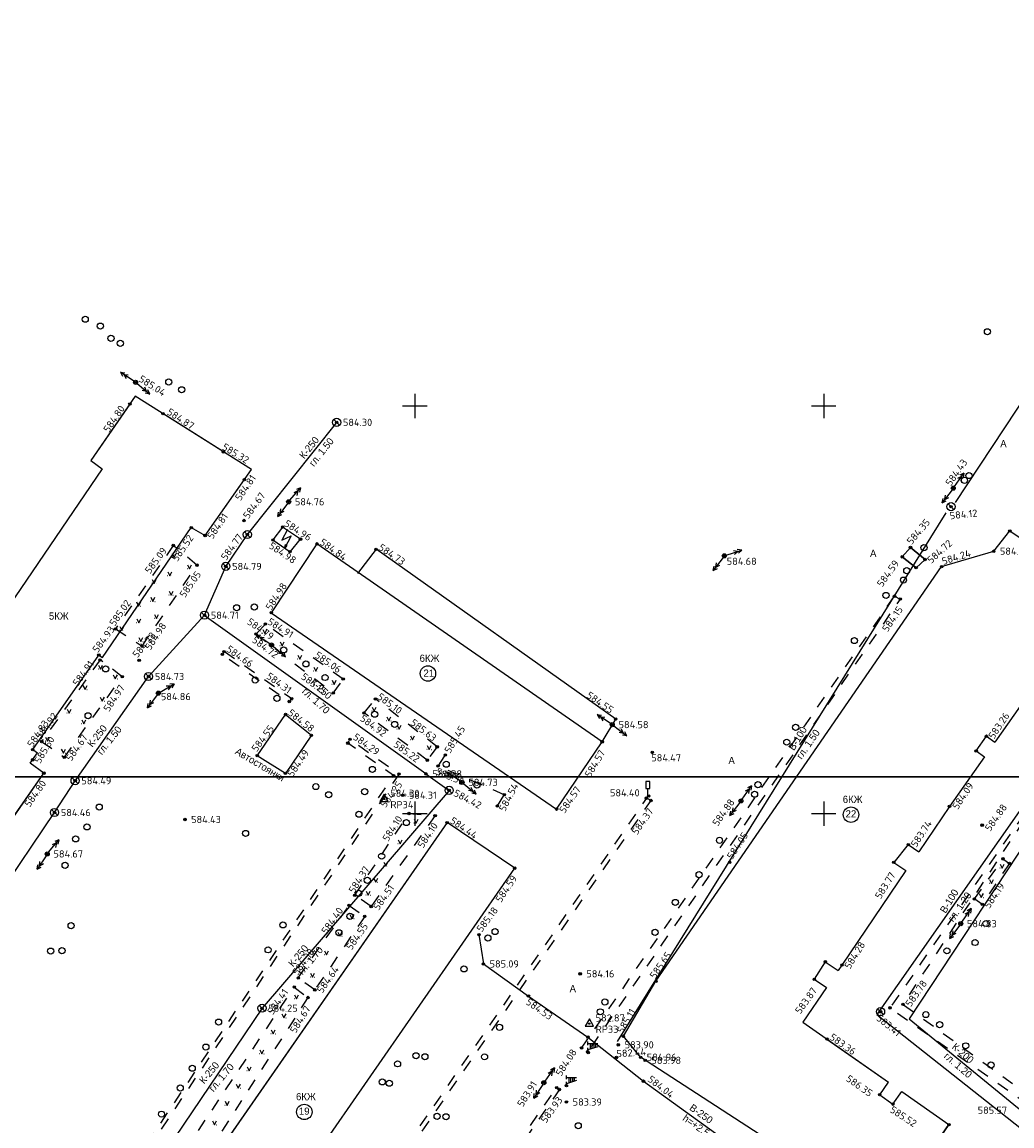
# Model space of a CAD drawing. Header units: metres. Extents: x 548732 to 549770, y 4592490 to 4594056.
# Tile 40 of 61: x 549152 to 549273, y 4593332 to 4593468. Entities that reach past the tile are written whole.
import ezdxf

# ---------------------------------------------------------------- set-up
doc = ezdxf.new("R2010")
doc.units = ezdxf.units.M
doc.header["$PDMODE"] = 32
doc.header["$PDSIZE"] = 0.3
doc.linetypes.add('Д_ТРОТ_ТРУБА', pattern=[3, 1.5, -1.5])
doc.linetypes.add('ДОРОГИ_СТРОЯЩ', pattern=[9, 8, -1])
for name, color, linetype in [('(001) Сетка', 92, 'Continuous'), ('(002) Рамка', 7, 'Continuous'), ('(003) Пункты', 7, 'Continuous'), ('(007) Здания', 7, 'Continuous'), ('(011) Колодцы', 7, 'Continuous'), ('(014) Водопровод', 5, 'ИК_Водопровод -------в--------'), ('(017) Канализация', 32, 'KANALIS_K_1'), ('(022) Возд. Линии', 7, 'Continuous'), ('(025) Дорога', 7, 'Continuous'), ('(026) Д_знаки', 7, 'Continuous'), ('(036) Растительность', 7, 'Continuous'), ('(038) Деревья', 7, 'Continuous'), ('(041) Текст', 7, 'Continuous'), ('V-CTRL-HCPT', 150, 'Continuous'), ('V-NODE', 1, 'Continuous'), ('V-NODE-TEXT', 11, 'Continuous')]:
    doc.layers.add(name, color=color, linetype=linetype)
doc.layers.add('Unknown Area Type', color=7, linetype='Continuous', lineweight=0)
doc.styles.add('BM-431', font='bm431.ttf')
doc.styles.add('D-431', font='d431.ttf')
doc.styles.add('P-131', font='p131.ttf')
doc.styles.add('S', font='txtwr', dxfattribs={"oblique": 15})
doc.styles.get("Standard").update_dxf_attribs({"font": 'simplex.shx'})
doc.linetypes.add('GAZ_VOZDUSH', pattern='A,1,-2,["~",Standard,S=3,R=0,X=-1.5,Y=-1.5],-1,10', length=14)
doc.linetypes.add('KANALIS_K', pattern='A,1,["<",Standard,S=1.8,R=0,X=-0.9,Y=-0.9],3,-1,["К",Standard,S=1.8,R=0,X=-0.9,Y=-0.9],-1,10', length=16)
doc.linetypes.add('KANALIS_K_1', pattern='A,1,[">",Standard,S=1.8,R=0,X=-0.9,Y=-0.9],3,-1,["К",Standard,S=1.8,R=0,X=-0.9,Y=-0.9],-1,10', length=16)
doc.linetypes.add('ИК_Водопровод -------в--------', pattern='A,9,-0.6,["В",Standard,S=1.2,R=0,X=0,Y=-0.6],-1.2', length=10.8)

# ---------------------------------------------------------------- blocks, each defined once
blk = doc.blocks.new('d')
at = {"layer": '(038) Деревья'}
blk.add_ellipse((0, 0), major_axis=(0.265, 0.265), ratio=1, start_param=5.497787, end_param=11.780972, dxfattribs=at)
blk = doc.blocks.new('strela1')
at = {"layer": '(022) Возд. Линии'}
for p, q in [((-2, 0), (-1.5, 0.25)), ((0, 0), (-2, 0)), ((-2, 0), (-1.5, -0.25)), ((-1.5, 0), (-1, 0.25)), ((-1.5, 0), (-1, -0.25))]:
    blk.add_line(p, q, dxfattribs=at)
blk = doc.blocks.new('strela2')
at = {"layer": '(022) Возд. Линии'}
for p, q in [((0, 0), (2, 0)), ((1.5, 0), (1, 0.25)), ((1.5, 0), (1, -0.25)), ((2, 0), (1.5, 0.25)), ((2, 0), (1.5, -0.25))]:
    blk.add_line(p, q, dxfattribs=at)
blk = doc.blocks.new('STOLB')
at = {"layer": '(022) Возд. Линии'}
blk.add_circle((0, 0), 0.25, dxfattribs=at)
blk = doc.blocks.new('I02063')
at = {"linetype": 'Continuous'}
blk.add_lwpolyline([(-0.5, 3.5), (-0.5, 1.8), (0.5, 1.8), (0.5, 3.5)], close=True, dxfattribs=at)
blk.add_lwpolyline([(0.5, 0), (0, 0), (0, 1.8)], dxfattribs=at)
at = {"color": 4, "style": 'S', "oblique": 15}
blk.add_attdef('Z', (1.280972, -0.066143), '', height=2, dxfattribs=at)
blk = doc.blocks.new('U112')
for p, q in [((0.785242, 4.677969), (-0.621497, 2.028236)), ((-0.621497, 2.028236), (1.641195, 3.091355)), ((1.641195, 3.091355), (0, 0)), ((0, 0), (0.292264, 0.977027)), ((0.645562, 0.789462), (0.023446, 0.044162)), ((0.292264, 0.977027), (0.645562, 0.789462))]:
    blk.add_line(p, q)
blk = doc.blocks.new('057')
for p, q in [((-2.5, 0.389372), (-2.5, 1.251691)), ((-2.5, 0.8), (0, 0.8)), ((0, 0), (-2.5, -0.8)), ((-1.843432, -0.589898), (-1.843432, 0.8)), ((-1.392042, -0.445454), (-1.392042, 0.8)), ((-0.940652, -0.301009), (-0.940652, 0.8)), ((-0.489262, -0.156564), (-0.489262, 0.8)), ((-2.5, -1.212077), (-2.5, -0.308696))]:
    blk.add_line(p, q)
at = {"color": 4, "style": 'S', "oblique": 15}
blk.add_attdef('Z', (-2.408149, -2.888947), '', height=2, dxfattribs=at)
blk = doc.blocks.new('I04160')
for p, q in [((-0.5, 0), (-0.55, 0)), ((0.48, 0), (0.53, 0))]:
    blk.add_line(p, q)
blk.add_lwpolyline([(-0.5, 0.99), (0, 0), (0.51, 0.99)])
blk = doc.blocks.new('I01171')
blk.add_line((-0.722283, 0.697501), (0.702286, -0.69785))
blk.add_circle((0, 0), 1)
at = {"color": 4, "style": 'S', "oblique": 15}
blk.add_attdef('Z', (1.616431, -1.093486), '', height=2, dxfattribs=at)
blk = doc.blocks.new('STA')
blk.add_lwpolyline([(0, 1), (-0.87, -0.5), (0.87, -0.5)], close=True)
blk.add_circle((0, 0), 0.118)
blk = doc.blocks.new('*U634', base_point=(549221.6, 4593344.74, 582.87))
at = {"layer": 'V-NODE-TEXT', "linetype": 'ByBlock', "char_height": 0.875}
for s, insert, attachment_point in [('582.87', (549222.37, 4593345, 582.87), 7), ('RP33', (549222.37, 4593344.48, 582.87), 1)]:
    blk.add_mtext(s, dxfattribs=dict(at, insert=insert, attachment_point=attachment_point))
blk = doc.blocks.new('*U635', base_point=(549221.599, 4593344.74, 582.872))
at = {"layer": 'V-CTRL-HCPT'}
blk.add_blockref('*U634', (549221.599, 4593344.74, 582.872), dxfattribs=at)
blk = doc.blocks.new('*U636', base_point=(549221.599, 4593344.74, 582.872))
at = {"layer": 'V-CTRL-HCPT'}
blk.add_blockref('*U635', (549221.599, 4593344.74, 582.872), dxfattribs=at)
at = {"layer": 'V-CTRL-HCPT', "xscale": 0.5833333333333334, "yscale": 0.5833333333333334, "zscale": 0.5833333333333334}
blk.add_blockref('STA', (549221.599, 4593344.74, 582.872), dxfattribs=at)
blk = doc.blocks.new('*U637', base_point=(549196.42, 4593372.29, 584.3))
at = {"layer": 'V-NODE-TEXT', "linetype": 'ByBlock', "char_height": 0.875}
for s, insert, attachment_point in [('584.30', (549197.19, 4593372.55, 584.3), 7), ('RP34', (549197.19, 4593372.03, 584.3), 1)]:
    blk.add_mtext(s, dxfattribs=dict(at, insert=insert, attachment_point=attachment_point))
blk = doc.blocks.new('*U638', base_point=(549196.42, 4593372.29, 584.3))
at = {"layer": 'V-CTRL-HCPT'}
blk.add_blockref('*U637', (549196.42, 4593372.29, 584.3), dxfattribs=at)
blk = doc.blocks.new('*U639', base_point=(549196.42, 4593372.29, 584.3))
at = {"layer": 'V-CTRL-HCPT'}
blk.add_blockref('*U638', (549196.42, 4593372.29, 584.3), dxfattribs=at)
at = {"layer": 'V-CTRL-HCPT', "xscale": 0.5833333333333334, "yscale": 0.5833333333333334, "zscale": 0.5833333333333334}
blk.add_blockref('STA', (549196.42, 4593372.29, 584.3), dxfattribs=at)

msp = doc.modelspace()

# ---------------------------------------------------------------- linework, layer by layer
at = {"layer": '(001) Сетка'}
for p, q in [((549200.2, 4593422), (549200.2, 4593419)), ((549250.35, 4593422), (549250.35, 4593419)), ((549198.7, 4593420.5), (549201.7, 4593420.5)), ((549248.85, 4593420.5), (549251.85, 4593420.5)), ((549200.2, 4593372), (549200.2, 4593369)), ((549250.35, 4593372), (549250.35, 4593369)), ((549198.7, 4593370.5), (549201.7, 4593370.5)), ((549248.85, 4593370.5), (549251.85, 4593370.5))]:
    msp.add_line(p, q, dxfattribs=at)
at = {"layer": '(002) Рамка'}
for points in [[(549108.19, 4593715.53), (549698.54, 4593715.53), (549698.54, 4593375.02), (549108.19, 4593375.02)], [(548864.93, 4593375.02), (549632.93, 4593375.02), (549632.93, 4593034.5), (548864.93, 4593034.5)]]:
    msp.add_lwpolyline(points, close=True, dxfattribs=at)
at = {"layer": '(003) Пункты', "color": 7}
for p in [(549165.94, 4593423.39, 585.03), (549165.24, 4593420.72, 584.8), (549169.3, 4593419.55, 584.87), (549190.61, 4593418.48, 584.3), (549176.72, 4593414.87, 585.32), (549179.29, 4593411.46, 584.81), (549266.23, 4593410.41, 584.43), (549184.72, 4593408.74, 584.76), (549265.96, 4593408.15, 584.12), (549172.77, 4593405.57, 585.52), (549179.25, 4593406.44, 584.67), (549183.97, 4593405.64, 584.96), (549174.47, 4593404.61, 584.81), (549179.66, 4593404.71, 584.77), (549182.79, 4593404.06, 584.98), (549186.17, 4593404.16, 585.01), (549273.17, 4593405.17, 584.08), (549170.57, 4593403.38, 585.09), (549188.19, 4593403.58, 584.84), (549195.44, 4593402.92, 584.73), (549260.99, 4593403.14, 584.35), (549271.19, 4593402.68, 584.04), (549184.89, 4593402.62, 584.98), (549238.15, 4593402.11, 584.68), (549259.98, 4593401.99, 584.59), (549262.77, 4593401.66, 584.72), (549173.47, 4593400.97, 585.05), (549177.01, 4593400.81, 584.79), (549261.68, 4593400.66, 584.41), (549264.8, 4593400.79, 584.24), (549259.03, 4593397.16, 584.38), (549259.73, 4593396.81, 584.15), (549174.41, 4593394.82, 584.71), (549182.58, 4593395.14, 584.98), (549181.86, 4593393.74, 584.91), (549163.48, 4593393.14, 585.02), (549180.72, 4593392.53, 584.72), (549166.74, 4593391.04, 584.98), (549182.61, 4593391.19, 584.78), (549161.43, 4593389.95, 584.93), (549161.59, 4593389.35, 584.91), (549166.38, 4593389.3, 584.78), (549176.59, 4593390.02, 584.6), (549176.79, 4593390.37, 584.66), (549164.3, 4593387.29, 584.97), (549167.54, 4593387.31, 584.73), (549191.4, 4593387, 585.06), (549168.73, 4593385.27, 584.86), (549190.19, 4593385.29, 585.14), (549184.79, 4593384.25, 584.38), (549185.09, 4593384.58, 584.31), (549195.37, 4593384.56, 585.1), (549184.34, 4593382.65, 584.58), (549193.96, 4593382.85, 584.91), (549224.41, 4593381.41, 584.58), (549224.83, 4593382.09, 584.55), (549187.51, 4593380.1, 584.7), (549270.3, 4593379.99, 583.26), (549153.32, 4593378.35, 584.83), (549154.42, 4593379.34, 584.92), (549191.98, 4593379.14, 584.37), (549192.25, 4593379.62, 584.29), (549202.93, 4593378.69, 585.63), (549223.17, 4593379.3, 584.57), (549153.31, 4593377.09, 585.6), (549157.19, 4593377.4, 584.67), (549180.86, 4593377.6, 584.55), (549201.72, 4593377.05, 585.22), (549203.94, 4593377.7, 585.45), (549229.32, 4593378, 584.47), (549269.04, 4593378.18, 583.1), (549203.05, 4593376.33, 585.3), (549154.69, 4593375.46, 584.8), (549158.53, 4593374.53, 584.49), (549184.32, 4593375.43, 584.49), (549197.58, 4593375.16, 583.96), (549198.26, 4593375.36, 584.25), (549201.56, 4593375.37, 584.38), (549205.99, 4593374.33, 584.73), (549204.4, 4593373.35, 584.42), (549198.7, 4593372.75, 584.31), (549211.16, 4593372.81, 584.54), (549228.6, 4593372.39, 584.32), (549228.88, 4593372.67, 584.4), (549229.17, 4593372.1, 584.37), (549240.19, 4593372.06, 584.88), (549156, 4593370.63, 584.46), (549199.47, 4593370.51, 584.1), (549202.69, 4593370.25, 584.1), (549210.32, 4593371.44, 584.45), (549217.58, 4593371.05, 584.57), (549265.77, 4593371.38, 584.09), (549171.99, 4593369.78, 584.43), (549204.16, 4593369.4, 584.43), (549269.78, 4593369.08, 584.88), (549260.71, 4593366.69, 583.74), (549155.11, 4593365.55, 584.67), (549272.33, 4593364.95, 584.17), (549212.45, 4593363.81, 584.59), (549238.81, 4593364.53, 584.05), (549258.94, 4593364.52, 583.77), (549273.12, 4593364.39, 584.7), (549192.83, 4593360.48, 584.37), (549268.83, 4593360.03, 584.18), (549269.79, 4593359.37, 584.19), (549192.13, 4593359.24, 584.39), (549194.83, 4593359.1, 584.51), (549194.04, 4593357.89, 584.55), (549267.15, 4593357, 584.83), (549208.05, 4593355.66, 585.18), (549208.6, 4593352.06, 585.09), (549250.55, 4593352.32, 583.47), (549252.58, 4593351.93, 584.28), (549185.89, 4593350.35, 584.38), (549220.47, 4593350.85, 584.16), (549229.76, 4593349.94, 585.65), (549249.19, 4593350.17, 1167.35), (549185.4, 4593349.23, 584.41), (549187.93, 4593348.88, 584.64), (549187.08, 4593347.94, 584.67), (549214.13, 4593348.12, 584.52), (549181.45, 4593346.63, 584.25), (549257.33, 4593346.19, 583.41), (549258.48, 4593346.68, 583.13), (549260.06, 4593347.12, 583.78), (549225.78, 4593343.2, 585.11), (549220.64, 4593341.74, 584.08), (549221.42, 4593343.08, 584.46), (549225.15, 4593342.14, 583.9), (549250.74, 4593342.85, 583.36), (549221.38, 4593341.28, 583.97), (549221.46, 4593341.19, 584.26), (549224.91, 4593340.59, 582.43), (549227.88, 4593340.62, 584.96), (549228.45, 4593340.25, 583.98), (549228.24, 4593337.68, 584.04), (549216.02, 4593337.49, 584.41), (549217.59, 4593336.9, 583.9), (549217.93, 4593336.66, 583.93), (549218.79, 4593337.14, 584.29), (549218.79, 4593335.13, 583.39), (549257.2, 4593336.02, 586.35), (549258.84, 4593334.87, 585.52), (549265.71, 4593332.36, 583.89)]:
    msp.add_point(p, dxfattribs=at)
at = {"layer": '(007) Здания'}
for p, q in [((549165.91, 4593421.68), (549160.47, 4593413.8)), ((549180.16, 4593412.7), (549165.91, 4593421.68)), ((549176.72, 4593414.87), (549169.3, 4593419.55)), ((549160.47, 4593413.8), (549161.84, 4593412.79)), ((549161.84, 4593412.79), (549142.75, 4593384.76)), ((549174.47, 4593404.61), (549180.16, 4593412.7)), ((549174.47, 4593404.61), (549179.29, 4593411.46)), ((549161.89, 4593389.64), (549172.77, 4593405.57)), ((549172.77, 4593405.57), (549174.47, 4593404.61)), ((549271.19, 4593402.68), (549273.17, 4593405.17)), ((549273.17, 4593405.17), (549294.09, 4593391.2)), ((549188.19, 4593403.58), (549182.58, 4593395.14)), ((549195.44, 4593402.92), (549193.17, 4593399.95)), ((549224.83, 4593382.09), (549195.44, 4593402.92)), ((549264.8, 4593400.79), (549271.19, 4593402.68)), ((549229.76, 4593349.94), (549264.8, 4593400.79)), ((549180.86, 4593377.6), (549184.34, 4593382.65)), ((549184.34, 4593382.65), (549187.51, 4593380.1)), ((549223.17, 4593379.3), (549224.83, 4593382.09)), ((549187.51, 4593380.1), (549184.32, 4593375.43)), ((549217.58, 4593371.05), (549223.17, 4593379.3)), ((549153.03, 4593376.67), (549153.9, 4593377.95)), ((549184.32, 4593375.43), (549180.86, 4593377.6)), ((549154.69, 4593375.46), (549153.03, 4593376.67)), ((549149.21, 4593367.56), (549154.69, 4593375.46)), ((549265.77, 4593371.38), (549262, 4593365.82)), ((549204.16, 4593369.4), (549155.67, 4593299.64)), ((549212.45, 4593363.81), (549204.16, 4593369.4)), ((549177.8, 4593313.82), (549212.45, 4593363.81)), ((549260.43, 4593363.51), (549252.58, 4593351.93)), ((549225.78, 4593343.2), (549229.76, 4593349.94)), ((549227.88, 4593340.62), (549225.78, 4593343.2)), ((549259.82, 4593319.94), (549227.88, 4593340.62)), ((549265.71, 4593332.36), (549261.54, 4593326.33))]:
    msp.add_line(p, q, dxfattribs=at)
for points in [[(549165.24, 4593420.72), (549160.47, 4593413.8)], [(549172.77, 4593405.57), (549174.47, 4593404.61), (549179.29, 4593411.46)], [(549229.76, 4593349.94), (549264.8, 4593400.79), (549271.19, 4593402.68), (549273.17, 4593405.17), (549294.09, 4593391.2), (549293.06, 4593390.11), (549300.85, 4593384.17), (549300.44, 4593382.96)], [(549223.17, 4593379.3), (549188.19, 4593403.58)], [(549217.58, 4593371.05), (549223.17, 4593379.3), (549224.83, 4593382.09), (549195.44, 4593402.92)], [(549260.99, 4593403.14), (549259.98, 4593401.99), (549261.68, 4593400.66), (549262.77, 4593401.66), (549260.99, 4593403.14)], [(549182.58, 4593395.14), (549217.58, 4593371.05)], [(549149.92, 4593368.59), (549154.69, 4593375.46)], [(549204.16, 4593369.4), (549155.67, 4593299.64), (549164.03, 4593293.96), (549174.43, 4593308.96)], [(549252.58, 4593351.93), (549252.12, 4593351.26)], [(549250.68, 4593349.16), (549247.77, 4593344.93), (549258.29, 4593337.56)], [(549250.74, 4593342.85), (549258.29, 4593337.56)], [(549257.21, 4593336.02), (549258.29, 4593337.56)], [(549257.21, 4593336.02), (549258.84, 4593334.87), (549259.92, 4593336.41)], [(549259.92, 4593336.41), (549265.71, 4593332.36)], [(549259.92, 4593336.41), (549265.71, 4593332.36)], [(549260.15, 4593319.78), (549263.76, 4593324.3), (549261.54, 4593326.33), (549265.71, 4593332.36)]]:
    msp.add_lwpolyline(points, dxfattribs=at)
msp.add_lwpolyline([(549261.68, 4593400.66), (549259.98, 4593401.99), (549260.99, 4593403.14), (549262.77, 4593401.66)], close=True, dxfattribs=at)
at = {"layer": '(007) Здания', "flags": 128}
for points in [[(549153.32, 4593378.35), (549161.43, 4593389.95), (549161.89, 4593389.64)], [(549294.04, 4593371.3), (549274.45, 4593383.69), (549271.33, 4593379.27)], [(549269.05, 4593378.18), (549270.31, 4593379.99), (549271.33, 4593379.27)], [(549153.32, 4593378.35), (549153.9, 4593377.95)], [(549270.06, 4593377.47), (549265.77, 4593371.38)], [(549269.05, 4593378.18), (549270.06, 4593377.47)], [(549260.71, 4593366.69), (549258.94, 4593364.52), (549260.43, 4593363.51)], [(549260.71, 4593366.69), (549262, 4593365.82)], [(549250.54, 4593352.34), (549249.19, 4593350.18), (549250.68, 4593349.16)], [(549250.54, 4593352.34), (549252.12, 4593351.26)]]:
    msp.add_lwpolyline(points, dxfattribs=at)
at = {"layer": '(007) Здания'}
for centre in [(549201.8, 4593387.68), (549253.69, 4593370.37), (549186.64, 4593333.91)]:
    msp.add_circle(centre, 0.942, dxfattribs=at)
at = {"layer": '(014) Водопровод', "flags": 128}
for points in [[(549285.97, 4593438.18), (549266.45, 4593408.67)], [(549225.04, 4593342.54), (549265.38, 4593407.37)], [(549315.06, 4593328.05), (549326.22, 4593344.02), (549276.82, 4593374.3), (549256.84, 4593345.87), (549282.2, 4593325.83), (549297.03, 4593316.89), (549303.94, 4593313.72), (549315.38, 4593327.98)]]:
    msp.add_lwpolyline(points, dxfattribs=at)
at = {"layer": '(014) Водопровод', "linetype": 'GAZ_VOZDUSH', "flags": 128}
msp.add_lwpolyline([(549208.05, 4593355.66), (549208.6, 4593352.06), (549214.13, 4593348.12), (549221.42, 4593343.08), (549228.24, 4593337.68), (549262.83, 4593312.72), (549263.2, 4593309.48)], dxfattribs=at)
at = {"layer": '(017) Канализация', "linetype": 'KANALIS_K'}
for p, q in [((549179.66, 4593404.71), (549190.61, 4593418.48)), ((549177.01, 4593400.81), (549179.66, 4593404.71)), ((549174.4, 4593394.83), (549177.01, 4593400.81)), ((549167.54, 4593387.31), (549174.4, 4593394.83)), ((549158.53, 4593374.53), (549167.54, 4593387.31)), ((549156, 4593370.63), (549158.53, 4593374.53)), ((549201.56, 4593375.37), (549204.4, 4593373.35)), ((549204.4, 4593373.35), (549181.45, 4593346.63)), ((549143.64, 4593352.32), (549156, 4593370.63)), ((549181.45, 4593346.63), (549168.89, 4593328.04))]:
    msp.add_line(p, q, dxfattribs=at)
at = {"layer": '(017) Канализация', "linetype": 'KANALIS_K', "flags": 128}
for points in [[(549201.54, 4593375.36), (549174.37, 4593394.8)], [(549312.56, 4593329.47), (549314.11, 4593331.71), (549322.01, 4593344.09), (549293.25, 4593362.88), (549278.03, 4593371.41), (549260.82, 4593345.31), (549274.12, 4593334.47), (549297.43, 4593317.42), (549312.59, 4593329.3)]]:
    msp.add_lwpolyline(points, dxfattribs=at)
at = {"layer": '(022) Возд. Линии', "flags": 128}
msp.add_lwpolyline([(549182.79, 4593404.06), (549184.89, 4593402.62), (549186.17, 4593404.16), (549183.97, 4593405.64)], close=True, dxfattribs=at)
at = {"layer": '(025) Дорога', "linetype": 'Д_ТРОТ_ТРУБА'}
for p, q in [((549170.57, 4593403.38), (549163.48, 4593393.14)), ((549173.47, 4593400.97), (549170.57, 4593403.38)), ((549166.74, 4593391.04), (549173.47, 4593400.97)), ((549181.86, 4593393.74), (549180.72, 4593392.53)), ((549191.4, 4593387), (549181.86, 4593393.74)), ((549163.48, 4593393.14), (549166.74, 4593391.04)), ((549180.72, 4593392.53), (549190.19, 4593385.29)), ((549161.59, 4593389.35), (549154.42, 4593379.34)), ((549164.3, 4593387.29), (549161.59, 4593389.35)), ((549157.19, 4593377.4), (549164.3, 4593387.29)), ((549190.19, 4593385.29), (549191.4, 4593387)), ((549193.96, 4593382.85), (549195.37, 4593384.56)), ((549201.72, 4593377.05), (549193.96, 4593382.85)), ((549154.42, 4593379.34), (549157.19, 4593377.4)), ((549202.93, 4593378.69), (549201.72, 4593377.05)), ((549203.05, 4593376.33), (549203.94, 4593377.7)), ((549211.16, 4593372.81), (549203.05, 4593376.33)), ((549210.32, 4593371.44), (549211.16, 4593372.81)), ((549192.83, 4593360.48), (549199.47, 4593370.51)), ((549199.47, 4593370.51), (549202.69, 4593370.25)), ((549202.69, 4593370.25), (549194.83, 4593359.1)), ((549268.83, 4593360.03), (549272.33, 4593364.95)), ((549272.33, 4593364.95), (549273.12, 4593364.39)), ((549273.12, 4593364.39), (549269.79, 4593359.37)), ((549194.83, 4593359.1), (549192.83, 4593360.48)), ((549269.79, 4593359.37), (549268.83, 4593360.03)), ((549185.89, 4593350.35), (549192.13, 4593359.24)), ((549192.13, 4593359.24), (549194.04, 4593357.89)), ((549194.04, 4593357.89), (549187.93, 4593348.88)), ((549187.93, 4593348.88), (549185.89, 4593350.35)), ((549168.66, 4593324.15), (549185.4, 4593349.23)), ((549185.4, 4593349.23), (549187.08, 4593347.94)), ((549187.08, 4593347.94), (549170.68, 4593322.5))]:
    msp.add_line(p, q, dxfattribs=at)
at = {"layer": '(025) Дорога', "linetype": 'Д_ТРОТ_ТРУБА', "flags": 128}
for points in [[(549259.03, 4593397.16), (549259.73, 4593396.81), (549221.38, 4593341.28), (549220.64, 4593341.74)], [(549184.79, 4593384.25), (549185.09, 4593384.58), (549176.79, 4593390.37), (549176.59, 4593390.02)], [(549161.02, 4593320.18), (549160.81, 4593320.27), (549197.58, 4593375.16), (549191.98, 4593379.14), (549192.25, 4593379.62), (549198.26, 4593375.36), (549161.22, 4593320.08)], [(549229.17, 4593372.1), (549228.6, 4593372.39), (549166.28, 4593282.26), (549166.79, 4593282.05)], [(549276.62, 4593372.9), (549258.48, 4593346.68), (549297.97, 4593319.06), (549303.23, 4593318.5), (549316.79, 4593338.73), (549317.04, 4593343.73), (549297.85, 4593358.15), (549285.18, 4593367.27), (549281.28, 4593369.97)], [(549276.49, 4593372.1), (549260.06, 4593347.12), (549298.02, 4593319.7), (549303.11, 4593319.13), (549316.04, 4593339.04), (549316.33, 4593343.17), (549310.39, 4593347.79), (549281.09, 4593369.33)], [(549185.82, 4593290.5), (549185.5, 4593290.66), (549217.59, 4593336.9), (549217.93, 4593336.66)]]:
    msp.add_lwpolyline(points, close=True, dxfattribs=at)
msp.add_lwpolyline([(549202.93, 4593378.69), (549195.37, 4593384.56)], dxfattribs=at)
for p, q in [((549190.24, 4593418.83), (549190.95, 4593418.14)), ((549265.6, 4593408.5), (549266.31, 4593407.8)), ((549179.29, 4593405.07), (549180, 4593404.37)), ((549176.65, 4593401.17), (549177.36, 4593400.47)), ((549174.04, 4593395.18), (549174.75, 4593394.48)), ((549158.16, 4593374.88), (549158.87, 4593374.19)), ((549204.04, 4593373.7), (549204.75, 4593373)), ((549155.64, 4593370.99), (549156.35, 4593370.29)), ((549181.09, 4593346.98), (549181.81, 4593346.28)), ((549256.96, 4593346.55), (549257.68, 4593345.85))]:
    msp.add_line(p, q)
at = {"color": 2, "true_color": 0xf1eb1f}
msp.add_line((549167.17, 4593387.67), (549167.88, 4593386.97), dxfattribs=at)
for centre in [(549190.6, 4593418.48), (549265.96, 4593408.15), (549179.65, 4593404.72), (549177.01, 4593400.82), (549174.4, 4593394.83), (549158.52, 4593374.53), (549204.4, 4593373.35), (549156, 4593370.64), (549181.45, 4593346.63), (549257.32, 4593346.2)]:
    msp.add_circle(centre, 0.5)
at = {"color": 175, "true_color": 0x4554a5}
msp.add_circle((549167.53, 4593387.32), 0.5, dxfattribs=at)
at = {"layer": 'Unknown Area Type', "linetype": 'ByBlock'}
for p, q in [((549183.97, 4593405.64), (549182.79, 4593404.06)), ((549186.17, 4593404.16), (549183.97, 4593405.64)), ((549184.89, 4593402.62), (549186.17, 4593404.16)), ((549182.79, 4593404.06), (549184.89, 4593402.62))]:
    msp.add_line(p, q, dxfattribs=at)

# ---------------------------------------------------------------- block references
at = {"layer": '(007) Здания', "xscale": 0.5, "yscale": 0.5, "zscale": 0.5}
for p in [(549222.65, 4593341.91, 584.08), (549220.04, 4593337.75)]:
    msp.add_blockref('057', p, dxfattribs=at)
at = {"layer": '(011) Колодцы', "xscale": 0.5, "yscale": 0.5, "zscale": 0.5}
for p in [(549190.6, 4593418.48, 583.32), (549265.96, 4593408.15, 584.12), (549179.65, 4593404.72, 583.32), (549177.01, 4593400.82, 583.32), (549174.4, 4593394.83), (549167.53, 4593387.32, 583.32), (549158.52, 4593374.53, 583.32), (549204.4, 4593373.35), (549156, 4593370.64, 1167.77), (549181.45, 4593346.63), (549257.32, 4593346.2, 583.32)]:
    msp.add_blockref('I01171', p, dxfattribs=at)
at = {"layer": '(022) Возд. Линии'}
for name, p, rotation in [('strela2', (549165.74, 4593423.53, 585.03), 146.1880328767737), ('STOLB', (549165.94, 4593423.39, 585.03), 51.00522516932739), ('strela1', (549166.14, 4593423.23, 585.03), 139.9534889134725), ('strela2', (549266.38, 4593410.62, 584.43), 55.19180821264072), ('strela1', (549184.88, 4593408.93, 0.58), 229.4117754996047), ('strela1', (549266.08, 4593410.21, 584.43), 53.31111080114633), ('STOLB', (549266.23, 4593410.41, 584.43), 51.00522516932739), ('strela2', (549184.57, 4593408.54, 0.58), 233.2953537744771), ('STOLB', (549184.72, 4593408.74, 0.58), 51.00522516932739), ('strela2', (549238.39, 4593402.19, 584.68), 18.40162091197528), ('strela1', (549238, 4593401.91, 584.68), 53.31111080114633), ('STOLB', (549238.15, 4593402.11, 584.68), 51.00522516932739), ('strela2', (549182.41, 4593391.33, 0.61), 146.1880328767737), ('STOLB', (549182.61, 4593391.19, 0.61), 51.00522516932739), ('strela1', (549182.81, 4593391.02, 0.61), 139.9534889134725), ('strela1', (549168.95, 4593385.4, 0.68), 209.9243574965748), ('strela2', (549168.58, 4593385.07, 0.68), 233.2953537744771), ('STOLB', (549168.73, 4593385.27, 0.68), 51.00522516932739), ('strela2', (549224.21, 4593381.55, 0.4), 146.3134086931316), ('STOLB', (549224.41, 4593381.41, 0.4), 51.00522516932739), ('strela1', (549224.61, 4593381.25, 0.4), 142.4298304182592), ('strela2', (549205.79, 4593374.47, 584.73), 146.1880328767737), ('STOLB', (549205.99, 4593374.33, 584.73), 51.00522516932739), ('strela1', (549206.19, 4593374.16, 584.73), 139.9534889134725), ('strela2', (549240.34, 4593372.27, 0.7), 55.19180821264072), ('strela1', (549240.04, 4593371.86, 0.7), 53.31111080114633), ('STOLB', (549240.19, 4593372.06, 0.7), 51.00522516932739), ('strela1', (549155.27, 4593365.75, 584.67), 230.4064659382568), ('strela2', (549154.97, 4593365.34, 584.67), 236.641009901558), ('STOLB', (549155.11, 4593365.55, 584.67), 51.00522516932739), ('strela2', (549267.29, 4593357.2, 0.65), 55.19180821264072), ('strela1', (549267, 4593356.79, 0.65), 53.31111080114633), ('STOLB', (549267.15, 4593357, 0.65), 51.00522516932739), ('strela2', (549216.17, 4593337.68, 584.41), 54.40511485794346), ('STOLB', (549216.02, 4593337.49, 584.41), 51.00522516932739), ('strela2', (549215.88, 4593337.28, 584.41), 236.641009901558)]:
    msp.add_blockref(name, p, dxfattribs=dict(at, rotation=rotation))
at = {"layer": '(022) Возд. Линии', "xscale": 0.5, "yscale": 0.5, "zscale": 0.5}
msp.add_blockref('U112', (549184.19, 4593403), dxfattribs=at)
at = {"layer": '(026) Д_знаки', "xscale": 0.5, "yscale": 0.5, "zscale": 0.5}
msp.add_blockref('I02063', (549228.76, 4593372.67, 584.4), dxfattribs=at)
at = {"layer": '(036) Растительность', "linetype": 'Continuous', "xscale": 0.5, "yscale": 0.5, "zscale": 0.5}
for p in [(549170.66, 4593401.92, 584.98), (549170.13, 4593399.66, 584.98), (549172.55, 4593400.53, 584.98), (549168.22, 4593398.72, 584.98), (549170.29, 4593397.3, 584.98), (549166.31, 4593395.96, 584.98), (549168.06, 4593396.53, 584.98), (549168.5, 4593394.43, 584.98), (549164.25, 4593392.96, 584.98), (549166.33, 4593393.89, 584.98), (549166.59, 4593391.6, 584.98), (549181.78, 4593392.6, 584.98), (549183.92, 4593391.07, 584.98), (549186.08, 4593389.42, 584.98), (549161.63, 4593388.2), (549188.04, 4593387.97, 584.98), (549163.45, 4593387.03), (549190.29, 4593386.35, 584.98), (549159.74, 4593385.73), (549161.86, 4593384.29), (549157.79, 4593382.81), (549195.19, 4593383.07, 584.98), (549159.58, 4593381.5), (549197.01, 4593381.89, 584.98), (549198.26, 4593380.84, 584.98), (549155.14, 4593379.37), (549199.9, 4593379.53, 584.98), (549201.96, 4593378.35, 584.98), (549157.08, 4593377.9, 584.67), (549200.35, 4593369.33, 584.98), (549198.39, 4593366.8, 584.98), (549196.63, 4593364.06, 584.98), (549272.23, 4593363.8), (549195.39, 4593362.08, 584.98), (549270.92, 4593361.92), (549194.47, 4593360.51, 584.98), (549269.67, 4593360.2), (549192.48, 4593357.64, 584.98), (549191.01, 4593355.47, 584.98), (549189.35, 4593353.16, 584.98), (549187.65, 4593350.43, 584.98), (549185.67, 4593347.77, 584.98), (549184.14, 4593345.45, 584.98), (549182.82, 4593343.47, 584.98), (549181.43, 4593341.03, 584.98), (549179.87, 4593338.94, 584.98), (549178.54, 4593336.81, 584.98), (549177.16, 4593334.72, 584.98), (549175.63, 4593332.34, 584.98)]:
    msp.add_blockref('I04160', p, dxfattribs=at)
at = {"layer": '(038) Деревья', "linetype": 'Continuous'}
for p in [(549159.76, 4593431.13), (549161.62, 4593430.29), (549270.42, 4593429.59), (549162.92, 4593428.78), (549164.07, 4593428.18), (549170.01, 4593423.43), (549171.59, 4593422.48), (549268.16, 4593411.96), (549267.61, 4593411.37), (549262.64, 4593403.12), (549260.53, 4593400.3), (549260.13, 4593399.14), (549257.99, 4593397.26), (549178.33, 4593395.74), (549180.5, 4593395.84), (549254.11, 4593391.72), (549184.1, 4593390.58), (549186.83, 4593388.86), (549162.27, 4593388.25), (549180.61, 4593386.88), (549189.19, 4593387.19), (549183.27, 4593384.63), (549160.12, 4593382.5), (549195.26, 4593382.69), (549197.72, 4593381.44), (549246.9, 4593381.08), (549245.81, 4593379.26), (549194.99, 4593375.92), (549204.04, 4593376.56), (549207.81, 4593373.99), (549242.28, 4593374.05), (549188.05, 4593373.81), (549189.63, 4593372.81), (549194.04, 4593373.19), (549241.86, 4593372.87), (549161.48, 4593371.3), (549193.33, 4593370.42), (549159.98, 4593368.87), (549199.16, 4593369.4), (549158.59, 4593367.4), (549179.43, 4593368.07), (549237.56, 4593367.22), (549196.13, 4593365.28), (549157.3, 4593364.15), (549194.37, 4593362.32), (549235.06, 4593363.01), (549193.31, 4593360.72), (549232.14, 4593359.6), (549192.24, 4593357.9), (549158.03, 4593356.76), (549184.02, 4593356.85), (549270.25, 4593357.02), (549190.88, 4593355.89), (549209.15, 4593355.25), (549210.04, 4593356.03), (549229.66, 4593355.94), (549156.91, 4593353.69), (549182.2, 4593353.79), (549265.45, 4593353.67), (549268.91, 4593354.69), (549155.53, 4593353.64), (549206.22, 4593351.45), (549223.5, 4593347.39), (549222.94, 4593346.19), (549262.87, 4593345.85), (549176.12, 4593344.93), (549210.58, 4593344.29), (549264.56, 4593344.61), (549174.56, 4593341.86), (549267.77, 4593342.02), (549200.34, 4593340.8), (549201.43, 4593340.68), (549208.74, 4593340.67), (549172.89, 4593339.27), (549198.07, 4593339.81), (549270.86, 4593339.67), (549196.19, 4593337.59), (549197.06, 4593337.43), (549171.42, 4593336.85), (549169.12, 4593333.64), (549202.92, 4593333.37), (549204.02, 4593333.32), (549220.23, 4593332.22)]:
    msp.add_blockref('d', p, dxfattribs=at)
at = {"layer": 'V-NODE'}
for name, p in [('*U639', (549196.42, 4593372.29, 584.3)), ('*U636', (549221.6, 4593344.74, 582.87))]:
    msp.add_blockref(name, p, dxfattribs=at)

# ---------------------------------------------------------------- texts
at = {"layer": '(003) Пункты', "color": 7}
for s, rotation, p in [('585.04', 327.4323, (549166.24, 4593423.58, 585.03)), ('584.80', 55.9211, (549162.65, 4593417.16, 584.8)), ('584.87', 327.2361, (549169.7, 4593419.53, 584.87)), ('585.32', 328.7583, (549176.46, 4593415.22, 585.32)), ('584.43', 54.6512, (549265.92, 4593410.59, 584.43)), ('584.81', 55.2441, (549178.8, 4593408.8, 584.81)), ('584.67', 53.4005, (549179.76, 4593406.56, 584.67)), ('584.81', 55.5814, (549175.38, 4593404.08, 584.81)), ('584.12', 6.0376, (549265.85, 4593406.58, 584.12)), ('584.96', 327.4858, (549184.08, 4593405.85, 584.96)), ('584.35', 49.694, (549261.12, 4593403.41, 584.35)), ('585.52', 55.3203, (549171.06, 4593401.34, 585.52)), ('584.77', 53.9587, (549177.05, 4593401.48, 1169.56)), ('584.84', 324.7017, (549188.43, 4593403.59, 584.84)), ('585.09', 53.409, (549167.71, 4593399.84, 585.09)), ('584.98', 326.1886, (549182.2, 4593403.13, 584.98)), ('584.73', 325.7745, (549195.64, 4593402.93, 584.73)), ('584.72', 42.0065, (549263.53, 4593401.11, 584.72)), ('584.24', 17.1832, (549265, 4593400.99, 584.24)), ('584.59', 54.4269, (549257.52, 4593398.21, 0.01)), ('585.05', 54.94, (549171.98, 4593396.9, 585.05)), ('584.98', 56.8731, (549182.56, 4593395.35, 584.98)), ('585.02', 54.9914, (549163.38, 4593393.41, 585.02)), ('584.15', 55.5677, (549258.17, 4593392.7, 584.15)), ('584.93', 53.4893, (549161.28, 4593390.15, 584.93)), ('584.98', 56.7397, (549167.75, 4593390.46, 584.98)), ('584.79', 325.1475, (549179.53, 4593393.82, 584.78)), ('584.91', 328.0703, (549182.03, 4593393.8, 584.91)), ('584.78', 49.7638, (549166.15, 4593389.52, 584.78)), ('584.72', 323.6598, (549180.14, 4593391.61, 584.72)), ('584.66', 325.1477, (549176.98, 4593390.47, 584.66)), ('584.91', 53.7663, (549158.86, 4593386.05, 584.91)), ('585.06', 325.2216, (549187.83, 4593389.73, 585.06)), ('584.31', 323.9689, (549181.89, 4593387.16, 584.31)), ('585.15', 323.5114, (549186.15, 4593387.11, 585.14)), ('584.97', 56.2341, (549162.66, 4593382.9, 584.97)), ('585.10', 323.5728, (549195.5, 4593384.65, 585.1)), ('584.55', 325.5062, (549221.16, 4593384.8)), ('584.92', 54.128, (549154.33, 4593379.54, 584.92)), ('584.58', 322.0676, (549184.53, 4593382.69, 584.58)), ('584.92', 323.6148, (549193.38, 4593381.99)), ('583.26', 56.1821, (549271.21, 4593379.56, 583.26)), ('584.83', 55.9065, (549153.31, 4593378.55, 584.83)), ('584.55', 52.8484, (549180.79, 4593378, 584.55)), ('585.63', 322.5645, (549199.56, 4593381.48, 585.63)), ('585.45', 58.2194, (549204.5, 4593377.81, 585.45)), ('585.60', 59.073, (549154.22, 4593376.56, 585.6)), ('584.67', 55.099, (549158.05, 4593376.85, 584.67)), ('584.29', 324.6758, (549192.52, 4593379.69, 584.29)), ('585.22', 324.0321, (549197.5, 4593378.79, 585.22)), ('584.49', 55.7744, (549185.21, 4593374.92, 584.49)), ('584.57', 59.198, (549221.73, 4593374.85, 584.57)), ('585.30', 337.2613, (549202.7, 4593375.34, 585.3)), ('584.80', 54.9668, (549152.96, 4593371.22, 584.8)), ('584.25', 53.6278, (549196.59, 4593371.15)), ('584.42', 332.318, (549204.86, 4593372.73, 584.42)), ('584.54', 62.6299, (549211.25, 4593370.68, 584.54)), ('584.57', 55.4287, (549218.56, 4593370.46, 584.57)), ('584.09', 56.0107, (549266.78, 4593370.92, 584.09)), ('584.88', 54.6278, (549237.34, 4593368.88, 584.88)), ('584.10', 57.3235, (549196.9, 4593367, 584.1)), ('584.37', 54.9563, (549227.45, 4593367.82, 584.37)), ('584.88', 54.6929, (549270.76, 4593368.25, 584.88)), ('584.10', 56.3902, (549201.2, 4593366.18, 584.1)), ('584.44', 326.0143, (549204.42, 4593369.41, 584.43)), ('583.74', 56.8924, (549261.7, 4593366.28, 583.74)), ('584.05', 56.9199, (549239.15, 4593364.82, 584.05)), ('584.37', 57.2191, (549192.75, 4593360.65, 584.37)), ('584.59', 56.2272, (549210.76, 4593359.52)), ('583.77', 58.0738, (549257.32, 4593359.94, 583.77)), ('584.51', 54.7091, (549195.74, 4593358.56, 584.51)), ('584.19', 55.8202, (549270.66, 4593358.78, 584.19)), ('584.40', 54.831, (549189.38, 4593355.63, 584.39)), ('585.18', 52.9564, (549208.39, 4593355.88, 585.18)), ('584.55', 54.8873, (549192.42, 4593353.69, 584.55)), ('584.28', 57.8986, (549253.56, 4593351.36, 584.28)), ('584.38', 53.814, (549185.81, 4593350.59, 584.38)), ('585.65', 55.2485, (549229.66, 4593350.16, 585.65)), ('584.64', 54.8374, (549188.84, 4593348.39, 584.64)), ('583.78', 54.972, (549261.01, 4593346.72, 583.78)), ('584.41', 55.4988, (549182.76, 4593345.76, 584.41)), ('583.87', 54.0651, (549247.47, 4593345.84, 1167.35)), ('584.53', 325.3179, (549213.72, 4593347.2, 584.52)), ('584.67', 58.6612, (549185.57, 4593343.48, 584.67)), ('585.11', 59.4889, (549225.7, 4593343.46, 585.11)), ('583.41', 321.1173, (549256.71, 4593345.26, 583.41)), ('583.36', 324.9063, (549250.97, 4593342.88, 583.36)), ('584.08', 57.1075, (549218.14, 4593338.21, 584.08)), ('582.44', 3.6687, (549224.95, 4593340.61, 582.43)), ('584.04', 322.4338, (549228.67, 4593337.75, 584.04)), ('586.35', 324.9812, (549252.99, 4593337.79, 586.35)), ('583.91', 58.0121, (549213.43, 4593334.44, 583.91)), ('583.93', 54.0294, (549216.27, 4593332.46, 583.93)), ('585.52', 326.9812, (549258.37, 4593333.96, 585.52))]:
    msp.add_text(s, height=0.88, rotation=rotation, dxfattribs=at).set_placement(p)
for s, p in [('584.30', (549191.37, 4593418.04, 584.3)), ('584.76', (549185.48, 4593408.3, 584.76)), ('584.05', (549271.95, 4593402.24, 584.04)), ('584.68', (549238.45, 4593401, 584.68)), ('584.79', (549177.78, 4593400.37, 584.79)), ('584.71', (549175.17, 4593394.38, 584.71)), ('584.73', (549168.3, 4593386.87, 584.73)), ('584.86', (549169.04, 4593384.41, 584.86)), ('584.58', (549225.18, 4593380.97, 584.58)), ('584.47', (549229.19, 4593376.9, 584.47)), ('584.38', (549202.33, 4593374.93, 584.38)), ('584.49', (549159.29, 4593374.09, 584.49)), ('584.73', (549206.76, 4593373.89, 584.73)), ('584.31', (549199.46, 4593372.31, 584.31)), ('584.40', (549224.13, 4593372.61, 584.4)), ('584.46', (549156.77, 4593370.19, 584.46)), ('584.43', (549172.75, 4593369.34, 584.43)), ('584.67', (549155.87, 4593365.11, 584.67)), ('584.83', (549267.91, 4593356.56, 584.83)), ('585.09', (549209.36, 4593351.62, 585.09)), ('584.16', (549221.23, 4593350.41, 584.16)), ('584.25', (549182.21, 4593346.19, 584.25)), ('583.90', (549225.92, 4593341.7, 583.9)), ('584.96', (549228.64, 4593340.18, 584.96)), ('583.98', (549229.21, 4593339.8, 583.98)), ('583.39', (549219.55, 4593334.69, 583.39)), ('585.57', (549269.23, 4593333.68))]:
    msp.add_text(s, height=0.88, dxfattribs=at).set_placement(p)
at = {"layer": '(007) Здания', "style": 'P-131'}
for s, p in [('5КЖ', (549155.31, 4593394.29)), ('6КЖ', (549200.78, 4593389.11)), ('21', (549201.25, 4593387.29)), ('6КЖ', (549252.68, 4593371.81)), ('22', (549253.03, 4593370.03)), ('6КЖ', (549185.62, 4593335.35)), ('19', (549185.97, 4593333.57))]:
    msp.add_text(s, height=0.88, dxfattribs=at).set_placement(p)
at = {"layer": '(014) Водопровод', "color": 0, "linetype": 'Continuous', "style": 'D-431'}
for s, rotation, p in [('В-100', 58.4913, (549246.7, 4593378.15)), ('гл. 1.50', 55.4096, (549247.63, 4593377.09)), ('В-100', 58.4913, (549265.29, 4593358.2)), ('гл. 1.20', 55.4096, (549266.22, 4593357.14)), ('В-250', 324.5735, (549233.79, 4593334.23)), ('h=+2.5', 324.7973, (549232.95, 4593332.95))]:
    msp.add_text(s, height=0.88, rotation=rotation, dxfattribs=at).set_placement(p)
at = {"layer": '(017) Канализация', "color": 0, "linetype": 'Continuous', "style": 'D-431'}
for s, rotation, p in [('К-250', 51.4841, (549186.63, 4593413.93)), ('гл. 1.50', 51.4841, (549187.81, 4593412.99)), ('К-250', 317.6143, (549187.3, 4593386.49)), ('гл. 1.70', 317.6143, (549186.28, 4593385.38)), ('К-250', 51.4841, (549160.63, 4593378.57)), ('гл. 1.50', 51.4841, (549161.8, 4593377.63)), ('К-250', 50.1101, (549185.27, 4593351.62)), ('гл. 1.70', 50.1101, (549186.42, 4593350.65)), ('К-200', 319.4438, (549265.98, 4593341.76)), ('гл. 1.20', 319.4438, (549265, 4593340.62)), ('К-250', 50.1101, (549174.34, 4593337.28)), ('гл. 1.70', 50.1101, (549175.49, 4593336.31))]:
    msp.add_text(s, height=0.875, rotation=rotation, dxfattribs=at).set_placement(p)
at = {"layer": '(025) Дорога', "linetype": 'ДОРОГИ_СТРОЯЩ', "style": 'BM-431'}
for p in [(549272, 4593415.43), (549256.03, 4593401.98), (549238.66, 4593376.58), (549219.18, 4593348.6)]:
    msp.add_text('A', height=0.875, dxfattribs=at).set_placement(p)
at = {"layer": '(041) Текст', "lineweight": 0, "style": 'BM-431'}
msp.add_text('Автостоянки', height=0.875, rotation=329.1624, dxfattribs=at).set_placement((549178.06, 4593377.88))

doc.saveas('drawing.dxf')
